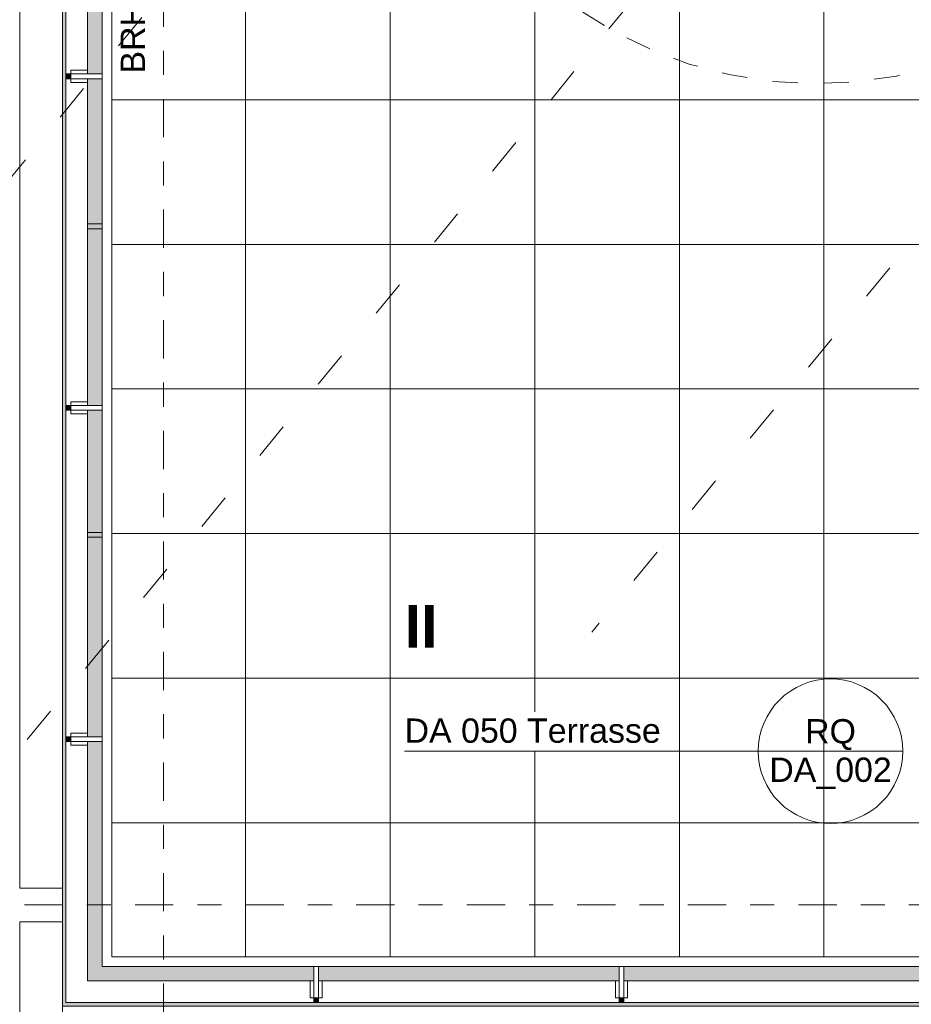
# Model space of a CAD drawing. Header units: metres. Extents: x -180 to 4, y -50 to 6.
# Tile 21 of 256: x -176.02 to -172.32, y -31.61 to -27.52. Entities that reach past the tile are written whole.
import ezdxf

# ---------------------------------------------------------------- set-up
doc = ezdxf.new("R2010")
doc.units = ezdxf.units.M
doc.header["$LTSCALE"] = 0.05
doc.header["$PDMODE"] = 1
doc.header["$PDSIZE"] = -2
for name, pattern in [('ISO-03 Gestrichelt mit Abstand', [7.62, 3.048, -4.572]), ('Linienart-34', [4.233, 2.116, -2.117]), ('Linienart-53', [5.291531, 3.175, -1.058062, 0.352704, -0.705764])]:
    doc.linetypes.add(name, pattern=pattern)
doc.layers.get('0').update_dxf_attribs({"lineweight": 25})
for name, color, linetype, lineweight, true_color in [('30 -33 Aussenwände- 7 Fassade_ Elemente', 7, 'Continuous', 9, 0x00aacc), ('30 -34 Innenwände- 4 Türen_Fenster', 7, 'Continuous', 15, 0x9955ff), ('30 -36 Dächer- 3 Dachbeläge', 7, 'Continuous', 15, 0x9999ff), ('30 -36 Dächer- 4 Dachbekleidungen', 7, 'Continuous', 9, 0xccccff), ('70 -72 Beschriftung- 1 Beschriftung allgemein', 7, 'Continuous', 9, 0xff6633), ('70 -72 Beschriftung- 7 Detailverweise', 7, 'Continuous', 9, 0x00dd00), ('70 -76 Bemaßung- 2 Allgemein', 7, 'Continuous', 5, 0x6666cc)]:
    doc.layers.add(name, color=color, linetype=linetype, lineweight=lineweight, true_color=true_color)
for name, color, linetype, lineweight in [('60- 61 allgemeine Ausstattung- 4 Terrassen', 7, 'Continuous', 9), ('70 -71 Achsen- 1 Gebäudeachsen', 7, 'Linienart-53', 18), ('70 -72 Beschriftung- 5 Höhenkoten', 7, 'Continuous', 15), ('Bemaßung', 7, 'Continuous', 5), ('Keine', 7, 'Continuous', 9)]:
    doc.layers.add(name, color=color, linetype=linetype, lineweight=lineweight)
doc.styles.add('Arial', font='arial.ttf')
doc.styles.add('Arial (bold)', font='arialbd.ttf')
doc.dimstyles.new('k+k 1_50', dxfattribs={"dimtxt": 0.100689, "dimasz": 0.05302, "dimexe": 0.05, "dimexo": 0.15, "dimgap": 0.01, "dimtad": 1, "dimdec": 3, "dimtxsty": 'Arial', "dimblk": 'VW_SLASH', "dimblk1": 'VW_SLASH', "dimblk2": 'VW_SLASH', "dimcen": 0, "dimdle": 0.05, "dimadec": 3, "dimazin": 0, "dimtfac": 0.75, "dimtdec": 3, "dimtix": 1, "dimtmove": 0, "dimatfit": 0, "dimldrblk": 'VW_SLASH-1', "dimfxl": 0.125, "dimfxlon": 1, "dimfrac": 2, "dimtolj": 1, "dimarcsym": 0})
doc.dimstyles.new('k+k_klein', dxfattribs={"dimtxt": 0.100689, "dimasz": 0.05302, "dimexe": 0.05, "dimexo": 0.15, "dimgap": 0.005, "dimtad": 1, "dimdec": 3, "dimtxsty": 'Arial', "dimblk": 'VW_SLASH-2', "dimblk1": 'VW_SLASH-2', "dimblk2": 'VW_SLASH-2', "dimcen": 0, "dimdle": 0.025, "dimadec": 3, "dimazin": 0, "dimtfac": 0.75, "dimtdec": 3, "dimtix": 1, "dimtmove": 0, "dimatfit": 0, "dimldrblk": 'VW_FILLEDARROW', "dimfxl": 0.1, "dimfxlon": 1, "dimfrac": 2, "dimtolj": 1, "dimarcsym": 0})

# ---------------------------------------------------------------- blocks, each defined once
blk = doc.blocks.new('Gruppe-7741')
at = {"color": 255}
blk.add_wipeout([(-175.736, -28.392), (-175.806, -28.392), (-175.806, -28.372), (-175.736, -28.372)], dxfattribs=at).dxf.layer = '30 -36 Dächer- 4 Dachbekleidungen'
at = {"layer": '30 -36 Dächer- 3 Dachbeläge', "linetype": 'Continuous', "lineweight": 0, "transparency": 33554687}
blk.add_hatch(color=254, dxfattribs=at).paths.add_polyline_path([(-175.826, -28.392), (-175.806, -28.392), (-175.806, -28.372), (-175.826, -28.372)])
at = {"layer": '30 -36 Dächer- 3 Dachbeläge', "color": 254, "linetype": 'Continuous', "lineweight": 9, "true_color": 0xccccff, "transparency": 33554687, "flags": 128}
blk.add_lwpolyline([(-175.826, -28.392), (-175.806, -28.392), (-175.806, -28.372), (-175.826, -28.372)], dxfattribs=at)
at = {"layer": '30 -36 Dächer- 4 Dachbekleidungen', "flags": 128}
for points in [[(-175.736, -28.357), (-175.806, -28.357), (-175.806, -28.372)], [(-175.736, -28.392), (-175.806, -28.392), (-175.806, -28.372), (-175.736, -28.372)], [(-175.736, -28.407), (-175.806, -28.407), (-175.806, -28.392)]]:
    blk.add_lwpolyline(points, dxfattribs=at)
at = {"color": 255}
blk.add_wipeout([(-175.736, -28.392), (-175.676, -28.392), (-175.676, -28.372), (-175.736, -28.372)], dxfattribs=at).dxf.layer = '30 -36 Dächer- 4 Dachbekleidungen'
at = {"layer": '30 -36 Dächer- 4 Dachbekleidungen', "flags": 128}
blk.add_lwpolyline([(-175.736, -28.392), (-175.676, -28.392), (-175.676, -28.372), (-175.736, -28.372)], dxfattribs=at)
blk = doc.blocks.new('Gruppe-7742')
at = {"color": 255}
blk.add_wipeout([(-175.736, -29.672), (-175.806, -29.672), (-175.806, -29.652), (-175.736, -29.652)], dxfattribs=at).dxf.layer = '30 -36 Dächer- 4 Dachbekleidungen'
at = {"layer": '30 -36 Dächer- 3 Dachbeläge', "linetype": 'Continuous', "lineweight": 0, "transparency": 33554687}
blk.add_hatch(color=254, dxfattribs=at).paths.add_polyline_path([(-175.826, -29.672), (-175.806, -29.672), (-175.806, -29.652), (-175.826, -29.652)])
at = {"layer": '30 -36 Dächer- 3 Dachbeläge', "color": 254, "linetype": 'Continuous', "lineweight": 9, "true_color": 0xccccff, "transparency": 33554687, "flags": 128}
blk.add_lwpolyline([(-175.826, -29.672), (-175.806, -29.672), (-175.806, -29.652), (-175.826, -29.652)], dxfattribs=at)
at = {"layer": '30 -36 Dächer- 4 Dachbekleidungen', "flags": 128}
for points in [[(-175.736, -29.637), (-175.806, -29.637), (-175.806, -29.652)], [(-175.736, -29.672), (-175.806, -29.672), (-175.806, -29.652), (-175.736, -29.652)], [(-175.736, -29.687), (-175.806, -29.687), (-175.806, -29.672)]]:
    blk.add_lwpolyline(points, dxfattribs=at)
at = {"color": 255}
blk.add_wipeout([(-175.736, -29.672), (-175.676, -29.672), (-175.676, -29.652), (-175.736, -29.652)], dxfattribs=at).dxf.layer = '30 -36 Dächer- 4 Dachbekleidungen'
at = {"layer": '30 -36 Dächer- 4 Dachbekleidungen', "flags": 128}
blk.add_lwpolyline([(-175.736, -29.672), (-175.676, -29.672), (-175.676, -29.652), (-175.736, -29.652)], dxfattribs=at)
blk = doc.blocks.new('Gruppe-7859')
at = {"layer": '70 -72 Beschriftung- 1 Beschriftung allgemein', "color": 7}
for name in ['Gruppe-7741', 'Gruppe-7742']:
    blk.add_blockref(name, (0, 0), dxfattribs=at)
at = {"color": 255, "linetype": 'Continuous', "lineweight": 9, "transparency": 33554687}
blk.add_wipeout([(-176.018, -31.267), (-175.841, -31.267), (-175.841, -39.377), (-176.018, -39.377)], dxfattribs=at).dxf.layer = '30 -33 Aussenwände- 7 Fassade_ Elemente'
at = {"layer": '30 -33 Aussenwände- 7 Fassade_ Elemente', "color": 7, "linetype": 'Continuous', "lineweight": 9, "transparency": 33554687, "flags": 128}
blk.add_lwpolyline([(-176.018, -31.267), (-175.841, -31.267), (-175.841, -39.377), (-176.018, -39.377)], close=True, dxfattribs=at)
blk = doc.blocks.new('Gruppe-8281')
at = {"layer": '30 -34 Innenwände- 4 Türen_Fenster', "color": 7, "linetype": 'ISO-03 Gestrichelt mit Abstand', "lineweight": 15, "transparency": 33554636}
blk.add_line((-173.581, -25.157), (-179.6443, -32.565), dxfattribs=at)
blk = doc.blocks.new('Gruppe-8325')
at = {"layer": '70 -72 Beschriftung- 7 Detailverweise'}
blk.add_line((0.935, 0), (0.335, 0), dxfattribs=at)
at = {"layer": '70 -72 Beschriftung- 7 Detailverweise', "flags": 128}
blk.add_lwpolyline([(0.935, 0), (0.9336, -0.0294), (0.9292, -0.0585), (0.9221, -0.0871), (0.9122, -0.1148), (0.8996, -0.1414), (0.8844, -0.1667), (0.8669, -0.1903), (0.8471, -0.2121), (0.8253, -0.2319), (0.8017, -0.2494), (0.7764, -0.2646), (0.7498, -0.2772), (0.7221, -0.2871), (0.6935, -0.2942), (0.6644, -0.2986), (0.635, -0.3), (0.6056, -0.2986), (0.5765, -0.2942), (0.5479, -0.2871), (0.5202, -0.2772), (0.4936, -0.2646), (0.4683, -0.2494), (0.4447, -0.2319), (0.4229, -0.2121), (0.4031, -0.1903), (0.3856, -0.1667), (0.3704, -0.1414), (0.3578, -0.1148), (0.3479, -0.0871), (0.3408, -0.0585), (0.3364, -0.0294), (0.335, 0), (0.3364, 0.0294), (0.3408, 0.0585), (0.3479, 0.0871), (0.3578, 0.1148), (0.3704, 0.1414), (0.3856, 0.1667), (0.4031, 0.1903), (0.4229, 0.2121), (0.4447, 0.2319), (0.4683, 0.2494), (0.4936, 0.2646), (0.5202, 0.2772), (0.5479, 0.2871), (0.5765, 0.2942), (0.6056, 0.2986), (0.635, 0.3), (0.6644, 0.2986), (0.6935, 0.2942), (0.7221, 0.2871), (0.7498, 0.2772), (0.7764, 0.2646), (0.8017, 0.2494), (0.8253, 0.2319), (0.8471, 0.2121), (0.8669, 0.1903), (0.8844, 0.1667), (0.8996, 0.1414), (0.9122, 0.1148), (0.9221, 0.0871), (0.9292, 0.0585), (0.9336, 0.0294)], close=True, dxfattribs=at)
at = {"layer": '70 -72 Beschriftung- 7 Detailverweise'}
blk.add_point((0.635, 0), dxfattribs=at)
at = {"layer": '70 -72 Beschriftung- 7 Detailverweise', "char_height": 0.10069, "line_spacing_factor": 0.96878, "style": 'Arial'}
for s, insert, attachment_point in [('RQ', (0.635, 0.0046), 8), ('DA_002', (0.635, -0.0267), 2)]:
    blk.add_mtext(s, dxfattribs=dict(at, insert=insert, attachment_point=attachment_point))
blk = doc.blocks.new('Referenzmarkierung-31')
at = {"layer": '70 -72 Beschriftung- 7 Detailverweise', "transparency": 33554687}
for q in [(-1.1324, 0), (0.635, 0)]:
    blk.add_line((0, 0), q, dxfattribs=at)
at = {"layer": '70 -72 Beschriftung- 7 Detailverweise', "color": 7, "transparency": 33554687}
blk.add_blockref('Gruppe-8325', (0, 0), dxfattribs=at)
blk = doc.blocks.new('Gruppe-8406')
at = {"layer": '70 -72 Beschriftung- 1 Beschriftung allgemein', "insert": (-175.599, -27.748), "char_height": 0.100689, "attachment_point": 1, "rotation": 90, "line_spacing_factor": 0.970891, "style": 'Arial'}
blk.add_mtext('BRH Geländer 1,10m', dxfattribs=at)
blk = doc.blocks.new('Gruppe-8435')
at = {"layer": '30 -34 Innenwände- 4 Türen_Fenster', "color": 7, "linetype": 'ISO-03 Gestrichelt mit Abstand', "lineweight": 15, "transparency": 33554636}
blk.add_line((-170.581, -23.907), (-176.6443, -31.315), dxfattribs=at)
blk = doc.blocks.new('VW_FILLEDARROW')
at = {"linetype": 'Continuous', "lineweight": 0, "transparency": 16777216}
blk.add_hatch(color=0, dxfattribs=at).paths.add_polyline_path([(-2.829, 0.758), (0, 0), (-2.829, -0.758)])
at = {"color": 0, "lineweight": 5, "transparency": 16777216, "flags": 128}
blk.add_lwpolyline([(-2.829, 0.758), (0, 0), (-2.829, -0.758)], close=True, dxfattribs=at)
blk = doc.blocks.new('*D9024')
at = {"layer": '70 -76 Bemaßung- 2 Allgemein', "color": 0, "linetype": 'Continuous', "lineweight": -2, "transparency": 33554559}
for p, q in [((-166.1903, -22.8848), (-166.3383, -22.8605)), ((-168.4736, -23.7476), (-168.3786, -23.6315))]:
    blk.add_line(p, q, dxfattribs=at)
for start, end in [(300.3079, 348.3798), (233.0206, 281.0925)]:
    blk.add_arc((-167.581, -22.657), 1.3093, start, end, dxfattribs=at)
at = {"layer": 'Defpoints', "color": 0, "transparency": 33554559}
for p in [(-167.581, -22.657), (-167.565, -23.9662), (-158.1338, -24.204), (-173.6443, -30.065)]:
    blk.add_point(p, dxfattribs=at)
at = {"layer": '70 -76 Bemaßung- 2 Allgemein', "color": 0, "lineweight": -2, "xscale": 0.05302001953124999, "yscale": 0.05302001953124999, "zscale": 0.05302001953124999}
for p, rotation in [((-166.2889, -22.8686), 79.5400057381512), ((-168.4103, -23.6702), 141.8604122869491)]:
    blk.add_blockref('VW_FILLEDARROW', p, dxfattribs=dict(at, rotation=rotation))
at = {"layer": '70 -76 Bemaßung- 2 Allgemein', "color": 0, "lineweight": 15, "transparency": 33554559, "insert": (-167.1159, -23.8878), "char_height": 0.160649, "attachment_point": 5, "rotation": 20.7002, "style": 'Arial'}
blk.add_mtext('\\A1;120%%d ', dxfattribs=at)
blk = doc.blocks.new('VW_SLASH-2')
at = {"color": 0, "linetype": 'ByBlock', "lineweight": -2, "transparency": 16777216}
blk.add_line((0.472, 0), (-1, 0), dxfattribs=at)
at = {"color": 0, "lineweight": 5, "transparency": 16777216, "flags": 128}
blk.add_lwpolyline([(0.5, 0.5), (-0.5, -0.5)], dxfattribs=at)
blk = doc.blocks.new('Gruppe-8523')
at = {"color": 255}
blk.add_wipeout([(-175.736, -30.4995), (-175.806, -30.4995), (-175.806, -30.5195), (-175.736, -30.5195)], dxfattribs=at).dxf.layer = '30 -36 Dächer- 4 Dachbekleidungen'
at = {"layer": '30 -36 Dächer- 3 Dachbeläge', "linetype": 'Continuous', "lineweight": 0, "transparency": 33554687}
blk.add_hatch(color=254, dxfattribs=at).paths.add_polyline_path([(-175.826, -30.4995), (-175.806, -30.4995), (-175.806, -30.5195), (-175.826, -30.5195)])
at = {"layer": '30 -36 Dächer- 3 Dachbeläge', "color": 254, "linetype": 'Continuous', "lineweight": 9, "true_color": 0xccccff, "transparency": 33554687, "flags": 128}
blk.add_lwpolyline([(-175.826, -30.4995), (-175.806, -30.4995), (-175.806, -30.5195), (-175.826, -30.5195)], dxfattribs=at)
at = {"layer": '30 -36 Dächer- 4 Dachbekleidungen', "flags": 128}
for points in [[(-175.736, -30.4845), (-175.806, -30.4845), (-175.806, -30.4995)], [(-175.736, -30.4995), (-175.806, -30.4995), (-175.806, -30.5195), (-175.736, -30.5195)], [(-175.736, -30.5345), (-175.806, -30.5345), (-175.806, -30.5195)]]:
    blk.add_lwpolyline(points, dxfattribs=at)
at = {"color": 255}
blk.add_wipeout([(-175.736, -30.4995), (-175.676, -30.4995), (-175.676, -30.5195), (-175.736, -30.5195)], dxfattribs=at).dxf.layer = '30 -36 Dächer- 4 Dachbekleidungen'
at = {"layer": '30 -36 Dächer- 4 Dachbekleidungen', "flags": 128}
blk.add_lwpolyline([(-175.736, -30.4995), (-175.676, -30.4995), (-175.676, -30.5195), (-175.736, -30.5195)], dxfattribs=at)
blk = doc.blocks.new('Gruppe-8524')
at = {"color": 255}
blk.add_wipeout([(-175.736, -29.1245), (-175.806, -29.1245), (-175.806, -29.1445), (-175.736, -29.1445)], dxfattribs=at).dxf.layer = '30 -36 Dächer- 4 Dachbekleidungen'
at = {"layer": '30 -36 Dächer- 3 Dachbeläge', "linetype": 'Continuous', "lineweight": 0, "transparency": 33554687}
blk.add_hatch(color=254, dxfattribs=at).paths.add_polyline_path([(-175.826, -29.1245), (-175.806, -29.1245), (-175.806, -29.1445), (-175.826, -29.1445)])
at = {"layer": '30 -36 Dächer- 3 Dachbeläge', "color": 254, "linetype": 'Continuous', "lineweight": 9, "true_color": 0xccccff, "transparency": 33554687, "flags": 128}
blk.add_lwpolyline([(-175.826, -29.1245), (-175.806, -29.1245), (-175.806, -29.1445), (-175.826, -29.1445)], dxfattribs=at)
at = {"layer": '30 -36 Dächer- 4 Dachbekleidungen', "flags": 128}
for points in [[(-175.736, -29.1095), (-175.806, -29.1095), (-175.806, -29.1245)], [(-175.736, -29.1245), (-175.806, -29.1245), (-175.806, -29.1445), (-175.736, -29.1445)], [(-175.736, -29.1595), (-175.806, -29.1595), (-175.806, -29.1445)]]:
    blk.add_lwpolyline(points, dxfattribs=at)
at = {"color": 255}
blk.add_wipeout([(-175.736, -29.1245), (-175.676, -29.1245), (-175.676, -29.1445), (-175.736, -29.1445)], dxfattribs=at).dxf.layer = '30 -36 Dächer- 4 Dachbekleidungen'
at = {"layer": '30 -36 Dächer- 4 Dachbekleidungen', "flags": 128}
blk.add_lwpolyline([(-175.736, -29.1245), (-175.676, -29.1245), (-175.676, -29.1445), (-175.736, -29.1445)], dxfattribs=at)
blk = doc.blocks.new('Gruppe-8525')
at = {"color": 255}
blk.add_wipeout([(-175.736, -27.7495), (-175.806, -27.7495), (-175.806, -27.7695), (-175.736, -27.7695)], dxfattribs=at).dxf.layer = '30 -36 Dächer- 4 Dachbekleidungen'
at = {"layer": '30 -36 Dächer- 3 Dachbeläge', "linetype": 'Continuous', "lineweight": 0, "transparency": 33554687}
blk.add_hatch(color=254, dxfattribs=at).paths.add_polyline_path([(-175.826, -27.7495), (-175.806, -27.7495), (-175.806, -27.7695), (-175.826, -27.7695)])
at = {"layer": '30 -36 Dächer- 3 Dachbeläge', "color": 254, "linetype": 'Continuous', "lineweight": 9, "true_color": 0xccccff, "transparency": 33554687, "flags": 128}
blk.add_lwpolyline([(-175.826, -27.7495), (-175.806, -27.7495), (-175.806, -27.7695), (-175.826, -27.7695)], dxfattribs=at)
at = {"layer": '30 -36 Dächer- 4 Dachbekleidungen', "flags": 128}
for points in [[(-175.736, -27.7345), (-175.806, -27.7345), (-175.806, -27.7495)], [(-175.736, -27.7495), (-175.806, -27.7495), (-175.806, -27.7695), (-175.736, -27.7695)], [(-175.736, -27.7845), (-175.806, -27.7845), (-175.806, -27.7695)]]:
    blk.add_lwpolyline(points, dxfattribs=at)
at = {"color": 255}
blk.add_wipeout([(-175.736, -27.7495), (-175.676, -27.7495), (-175.676, -27.7695), (-175.736, -27.7695)], dxfattribs=at).dxf.layer = '30 -36 Dächer- 4 Dachbekleidungen'
at = {"layer": '30 -36 Dächer- 4 Dachbekleidungen', "flags": 128}
blk.add_lwpolyline([(-175.736, -27.7495), (-175.676, -27.7495), (-175.676, -27.7695), (-175.736, -27.7695)], dxfattribs=at)
blk = doc.blocks.new('Gruppe-8656')
at = {"color": 255}
blk.add_wipeout([(-174.7777, -31.512), (-174.7777, -31.582), (-174.7977, -31.582), (-174.7977, -31.512)], dxfattribs=at).dxf.layer = '30 -36 Dächer- 4 Dachbekleidungen'
at = {"layer": '30 -36 Dächer- 3 Dachbeläge', "linetype": 'Continuous', "lineweight": 0, "transparency": 33554687}
blk.add_hatch(color=254, dxfattribs=at).paths.add_polyline_path([(-174.7777, -31.602), (-174.7777, -31.582), (-174.7977, -31.582), (-174.7977, -31.602)])
at = {"layer": '30 -36 Dächer- 3 Dachbeläge', "color": 254, "linetype": 'Continuous', "lineweight": 9, "true_color": 0xccccff, "transparency": 33554687, "flags": 128}
blk.add_lwpolyline([(-174.7777, -31.602), (-174.7777, -31.582), (-174.7977, -31.582), (-174.7977, -31.602)], dxfattribs=at)
at = {"layer": '30 -36 Dächer- 4 Dachbekleidungen', "flags": 128}
for points in [[(-174.8127, -31.512), (-174.8127, -31.582), (-174.7977, -31.582)], [(-174.7777, -31.512), (-174.7777, -31.582), (-174.7977, -31.582), (-174.7977, -31.512)], [(-174.7627, -31.512), (-174.7627, -31.582), (-174.7777, -31.582)]]:
    blk.add_lwpolyline(points, dxfattribs=at)
at = {"color": 255}
blk.add_wipeout([(-174.7777, -31.512), (-174.7777, -31.452), (-174.7977, -31.452), (-174.7977, -31.512)], dxfattribs=at).dxf.layer = '30 -36 Dächer- 4 Dachbekleidungen'
at = {"layer": '30 -36 Dächer- 4 Dachbekleidungen', "flags": 128}
blk.add_lwpolyline([(-174.7777, -31.512), (-174.7777, -31.452), (-174.7977, -31.452), (-174.7977, -31.512)], dxfattribs=at)
blk = doc.blocks.new('Gruppe-8657')
at = {"color": 255}
blk.add_wipeout([(-173.511, -31.512), (-173.511, -31.582), (-173.531, -31.582), (-173.531, -31.512)], dxfattribs=at).dxf.layer = '30 -36 Dächer- 4 Dachbekleidungen'
at = {"layer": '30 -36 Dächer- 3 Dachbeläge', "linetype": 'Continuous', "lineweight": 0, "transparency": 33554687}
blk.add_hatch(color=254, dxfattribs=at).paths.add_polyline_path([(-173.511, -31.602), (-173.511, -31.582), (-173.531, -31.582), (-173.531, -31.602)])
at = {"layer": '30 -36 Dächer- 3 Dachbeläge', "color": 254, "linetype": 'Continuous', "lineweight": 9, "true_color": 0xccccff, "transparency": 33554687, "flags": 128}
blk.add_lwpolyline([(-173.511, -31.602), (-173.511, -31.582), (-173.531, -31.582), (-173.531, -31.602)], dxfattribs=at)
at = {"layer": '30 -36 Dächer- 4 Dachbekleidungen', "flags": 128}
for points in [[(-173.546, -31.512), (-173.546, -31.582), (-173.531, -31.582)], [(-173.511, -31.512), (-173.511, -31.582), (-173.531, -31.582), (-173.531, -31.512)], [(-173.496, -31.512), (-173.496, -31.582), (-173.511, -31.582)]]:
    blk.add_lwpolyline(points, dxfattribs=at)
at = {"color": 255}
blk.add_wipeout([(-173.511, -31.512), (-173.511, -31.452), (-173.531, -31.452), (-173.531, -31.512)], dxfattribs=at).dxf.layer = '30 -36 Dächer- 4 Dachbekleidungen'
at = {"layer": '30 -36 Dächer- 4 Dachbekleidungen', "flags": 128}
blk.add_lwpolyline([(-173.511, -31.512), (-173.511, -31.452), (-173.531, -31.452), (-173.531, -31.512)], dxfattribs=at)
blk = doc.blocks.new('Gruppe-8870')
at = {"layer": '60- 61 allgemeine Ausstattung- 4 Terrassen', "linetype": 'Linienart-34', "lineweight": 9}
blk.add_arc((-172.7128, -26.065), 1.7254, 179.6015, 89.281, dxfattribs=at)
blk = doc.blocks.new('VW_SLASH')
at = {"color": 0, "linetype": 'ByBlock', "lineweight": -2, "transparency": 16777216}
blk.add_line((0.943, 0), (-1, 0), dxfattribs=at)
at = {"color": 0, "lineweight": 20, "transparency": 16777216, "flags": 128}
blk.add_lwpolyline([(0.5, 0.5), (-0.5, -0.5)], dxfattribs=at)
blk = doc.blocks.new('*D11042')
at = {"layer": '70 -76 Bemaßung- 2 Allgemein', "color": 0, "lineweight": -2}
for p, q in [((-178.143, -31.197), (-178.318, -31.197)), ((-178.268, -31.741), (-178.268, -31.2501)), ((-178.143, -31.794), (-178.318, -31.794))]:
    blk.add_line(p, q, dxfattribs=at)
at = {"layer": 'Defpoints', "color": 0}
for p in [(-178.268, -31.197), (-177.768, -31.197), (-175.371, -31.794)]:
    blk.add_point(p, dxfattribs=at)
at = {"layer": '70 -76 Bemaßung- 2 Allgemein', "color": 0, "lineweight": -2, "xscale": 0.05302001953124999, "yscale": 0.05302001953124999, "zscale": 0.05302001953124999}
for p, rotation in [((-178.268, -31.197), 90), ((-178.268, -31.794), 270)]:
    blk.add_blockref('VW_SLASH', p, dxfattribs=dict(at, rotation=rotation))
at = {"layer": '70 -76 Bemaßung- 2 Allgemein', "color": 0, "insert": (-178.3453, -31.4955), "char_height": 0.100689, "attachment_point": 5, "rotation": 90, "style": 'Arial'}
blk.add_mtext('\\A1;59\\S7^ ;', dxfattribs=at)
blk = doc.blocks.new('VW_SLASH-1')
at = {"color": 0, "linetype": 'ByBlock', "lineweight": -2, "transparency": 16777216}
blk.add_line((0.943, 0), (-1, 0), dxfattribs=at)
at = {"color": 0, "lineweight": 5, "transparency": 16777216, "flags": 128}
blk.add_lwpolyline([(0.5, 0.5), (-0.5, -0.5)], dxfattribs=at)
blk = doc.blocks.new('*D11345')
at = {"layer": '70 -76 Bemaßung- 2 Allgemein', "color": 0, "lineweight": -2}
for p, q in [((-177.643, -31.247), (-177.818, -31.247)), ((-177.768, -31.534), (-177.768, -31.3001)), ((-177.643, -31.587), (-177.818, -31.587))]:
    blk.add_line(p, q, dxfattribs=at)
at = {"layer": 'Defpoints', "color": 0}
for p in [(-177.768, -31.247), (-176.018, -31.247), (-175.811, -31.587)]:
    blk.add_point(p, dxfattribs=at)
at = {"layer": '70 -76 Bemaßung- 2 Allgemein', "color": 0, "lineweight": -2, "xscale": 0.05302001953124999, "yscale": 0.05302001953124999, "zscale": 0.05302001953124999}
for p, rotation in [((-177.768, -31.247), 90), ((-177.768, -31.587), 270)]:
    blk.add_blockref('VW_SLASH', p, dxfattribs=dict(at, rotation=rotation))
at = {"layer": '70 -76 Bemaßung- 2 Allgemein', "color": 0, "insert": (-177.859, -31.473), "char_height": 0.10069, "attachment_point": 5, "rotation": 90, "style": 'Arial'}
blk.add_mtext('\\A1;34', dxfattribs=at)
blk = doc.blocks.new('*D11346')
at = {"layer": '70 -76 Bemaßung- 2 Allgemein', "color": 0, "lineweight": -2}
for p, q in [((-177.643, -31.587), (-177.818, -31.587)), ((-177.768, -31.741), (-177.768, -31.6401)), ((-177.643, -31.794), (-177.818, -31.794))]:
    blk.add_line(p, q, dxfattribs=at)
at = {"layer": 'Defpoints', "color": 0}
for p in [(-177.768, -31.587), (-175.811, -31.587), (-175.371, -31.794)]:
    blk.add_point(p, dxfattribs=at)
at = {"layer": '70 -76 Bemaßung- 2 Allgemein', "color": 0, "lineweight": -2, "xscale": 0.05302001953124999, "yscale": 0.05302001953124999, "zscale": 0.05302001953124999}
for p, rotation in [((-177.768, -31.587), 90), ((-177.768, -31.794), 270)]:
    blk.add_blockref('VW_SLASH', p, dxfattribs=dict(at, rotation=rotation))
at = {"layer": '70 -76 Bemaßung- 2 Allgemein', "color": 0, "insert": (-177.859, -31.6905), "char_height": 0.100689, "attachment_point": 5, "rotation": 90, "style": 'Arial'}
blk.add_mtext('\\A1;20\\S7^ ;', dxfattribs=at)
blk = doc.blocks.new('_Achsen (3D)')
at = {"layer": '70 -71 Achsen- 1 Gebäudeachsen', "transparency": 33554687}
for p, q in [((-175.421, 3.8), (-175.421, -46.172)), ((-179.668, -31.197), (3.826, -31.197))]:
    blk.add_line(p, q, dxfattribs=at)
blk = doc.blocks.new('Gruppe-8436')
at = {"layer": '30 -34 Innenwände- 4 Türen_Fenster', "color": 7, "linetype": 'ISO-03 Gestrichelt mit Abstand', "lineweight": 15, "transparency": 33554636}
blk.add_line((-167.581, -22.657), (-173.6443, -30.065), dxfattribs=at)
at = {"layer": '70 -76 Bemaßung- 2 Allgemein', "color": 7, "linetype": 'Continuous', "lineweight": 15, "transparency": 33554559}
dim = blk.add_angular_dim_3p(base=(-167.565, -23.9662), center=(-167.581, -22.657), p1=(-173.6443, -30.065), p2=(-158.1338, -24.204), dimstyle='k+k_klein', override={"dimtxt": 0.160649, "dimgap": 0.006382, "dimpost": '<> ', "dimtxsty": 'Arial', "dimblk": 'VW_FILLEDARROW', "dimadec": 0, "dimtmove": 2}, dxfattribs=at)
dim.commit()
dim.dimension.update_dxf_attribs({"geometry": '*D9024', "text_midpoint": (-167.1159, -23.8878), "dimtype": 165})
blk = doc.blocks.new('Gruppe-8878')
at = {"layer": '30 -36 Dächer- 3 Dachbeläge', "linetype": 'Continuous', "lineweight": 0}
blk.add_hatch(color=254, dxfattribs=at).paths.add_polyline_path([(-175.84099996, -12.11704198), (-175.84099996, -31.61704198), (-163.52826764, -31.61704198), (-163.52826764, -31.45204198), (-175.67599996, -31.45204198), (-175.67599996, -12.11704198)])
at = {"layer": '60- 61 allgemeine Ausstattung- 4 Terrassen', "linetype": 'Continuous', "lineweight": 9, "transparency": 33554534}
h = blk.add_hatch(dxfattribs=at)
h.set_pattern_fill('Platte 60_60 SRF-1', style=0, pattern_type=2)
h.set_pattern_definition([(90, (-168.481, -14.65704), (-0.6, 7e-17), []), (0, (-168.481, -14.65704), (0, 0.6), [])])
h.paths.add_polyline_path([(-175.67599996, -12.29404198), (-160.12099996, -12.29404198), (-160.12099996, -31.45204198), (-175.67599996, -31.45204198)])
at = {"layer": '30 -36 Dächer- 3 Dachbeläge', "flags": 128}
blk.add_lwpolyline([(-175.84099996, -12.11704198), (-175.84099996, -31.61704198), (-163.52826764, -31.61704198), (-163.52826764, -31.45204198), (-175.67599996, -31.45204198), (-175.67599996, -12.11704198)], close=True, dxfattribs=at)
at = {"layer": '60- 61 allgemeine Ausstattung- 4 Terrassen', "color": 252, "linetype": 'Continuous', "lineweight": 9, "true_color": 0x888888, "flags": 128}
blk.add_lwpolyline([(-175.67599996, -12.29404198), (-160.12099996, -12.29404198), (-160.12099996, -31.45204198), (-175.67599996, -31.45204198)], close=True, dxfattribs=at)
at = {"color": 255}
for points, layer in [([(-176.01799996, -23.01704198), (-175.84099996, -23.01704198), (-175.84099996, -31.12704198), (-176.01799996, -31.12704198)], '30 -33 Aussenwände- 7 Fassade_ Elemente'), ([(-163.48826764, -31.41204198), (-175.63599996, -31.41204198), (-175.63599996, -12.11704198), (-175.67599996, -12.11704198), (-175.67599996, -31.45204198), (-163.48826764, -31.45204198)], '30 -36 Dächer- 4 Dachbekleidungen')]:
    blk.add_wipeout(points, dxfattribs=at).dxf.layer = layer
at = {"layer": '30 -33 Aussenwände- 7 Fassade_ Elemente', "flags": 128}
blk.add_lwpolyline([(-176.01799996, -23.01704198), (-175.84099996, -23.01704198), (-175.84099996, -31.12704198), (-176.01799996, -31.12704198)], close=True, dxfattribs=at)
at = {"layer": '30 -36 Dächer- 4 Dachbekleidungen', "flags": 128}
blk.add_lwpolyline([(-163.48826764, -31.41204198), (-175.63599996, -31.41204198), (-175.63599996, -12.11704198), (-175.67599996, -12.11704198), (-175.67599996, -31.45204198), (-163.48826764, -31.45204198)], close=True, dxfattribs=at)
at = {"color": 255}
blk.add_wipeout([(-175.82599996, -12.11704198), (-175.82599996, -31.60204198), (-163.58826764, -31.60204198), (-163.58826764, -31.51204198), (-175.73599996, -31.51204198), (-175.73599996, -12.11704198)], dxfattribs=at).dxf.layer = '30 -36 Dächer- 4 Dachbekleidungen'
at = {"layer": '30 -36 Dächer- 4 Dachbekleidungen', "flags": 128}
blk.add_lwpolyline([(-175.82599996, -12.11704198), (-175.82599996, -31.60204198), (-163.58826764, -31.60204198), (-163.58826764, -31.51204198), (-175.73599996, -31.51204198), (-175.73599996, -12.11704198)], close=True, dxfattribs=at)
at = {"layer": '70 -72 Beschriftung- 7 Detailverweise', "transparency": 33554687}
blk.add_line((-173.28859983, -30.55934235), (-172.65359983, -30.55934235), dxfattribs=at)
at = {"layer": '70 -72 Beschriftung- 7 Detailverweise'}
blk.add_line((-172.35359983, -30.55934235), (-172.95359983, -30.55934235), dxfattribs=at)
at = {"layer": '70 -72 Beschriftung- 7 Detailverweise', "flags": 128}
blk.add_lwpolyline([(-172.35359983, -30.55934235), (-172.35504442, -30.58874749), (-172.35936425, -30.61786945), (-172.36651773, -30.64642775), (-172.37643597, -30.67414738), (-172.38902346, -30.70076137), (-172.40415895, -30.72601342), (-172.4216967, -30.74966034), (-172.4414678, -30.77147438), (-172.46328185, -30.79124549), (-172.48692876, -30.80878323), (-172.51218081, -30.82391873), (-172.5387948, -30.83650621), (-172.56651443, -30.84642445), (-172.59507274, -30.85357793), (-172.62419469, -30.85789777), (-172.65359983, -30.85934235), (-172.68300498, -30.85789777), (-172.71212693, -30.85357793), (-172.74068524, -30.84642445), (-172.76840486, -30.83650621), (-172.79501886, -30.82391873), (-172.8202709, -30.80878323), (-172.84391782, -30.79124549), (-172.86573187, -30.77147438), (-172.88550297, -30.74966034), (-172.90304072, -30.72601342), (-172.91817621, -30.70076137), (-172.93076369, -30.67414738), (-172.94068194, -30.64642775), (-172.94783542, -30.61786945), (-172.95215525, -30.58874749), (-172.95359983, -30.55934235), (-172.95215525, -30.52993721), (-172.94783542, -30.50081525), (-172.94068194, -30.47225695), (-172.93076369, -30.44453732), (-172.91817621, -30.41792333), (-172.90304072, -30.39267128), (-172.88550297, -30.36902437), (-172.86573187, -30.34721032), (-172.84391782, -30.32743921), (-172.8202709, -30.30990147), (-172.79501886, -30.29476597), (-172.76840486, -30.28217849), (-172.74068524, -30.27226025), (-172.71212693, -30.26510677), (-172.68300498, -30.26078693), (-172.65359983, -30.25934235), (-172.62419469, -30.26078693), (-172.59507274, -30.26510677), (-172.56651443, -30.27226025), (-172.5387948, -30.28217849), (-172.51218081, -30.29476597), (-172.48692876, -30.30990147), (-172.46328185, -30.32743921), (-172.4414678, -30.34721032), (-172.4216967, -30.36902437), (-172.40415895, -30.39267128), (-172.38902346, -30.41792333), (-172.37643597, -30.44453732), (-172.36651773, -30.47225695), (-172.35936425, -30.50081525), (-172.35504442, -30.52993721)], close=True, dxfattribs=at)
at = {"layer": '70 -72 Beschriftung- 7 Detailverweise'}
blk.add_point((-172.65359983, -30.55934235), dxfattribs=at)
at = {"layer": '60- 61 allgemeine Ausstattung- 4 Terrassen', "color": 7, "transparency": 33554687}
for name in ['Gruppe-8436', 'Gruppe-8281']:
    blk.add_blockref(name, (0, 0), dxfattribs=at)
at = {"layer": '70 -72 Beschriftung- 1 Beschriftung allgemein', "color": 7}
blk.add_blockref('Gruppe-8406', (0, 0), dxfattribs=at)
at = {"layer": '70 -72 Beschriftung- 7 Detailverweise'}
blk.add_blockref('Referenzmarkierung-31', (-173.28859983, -30.55934235), dxfattribs=at)
at = {"layer": 'Bemaßung', "color": 7}
blk.add_blockref('Gruppe-8870', (0, 0), dxfattribs=at)
at = {"layer": '70 -72 Beschriftung- 1 Beschriftung allgemein', "insert": (-174.42099996, -29.9531035), "char_height": 0.17620515, "attachment_point": 1, "rotation": 0, "line_spacing_factor": 0.970891, "style": 'Arial (bold)'}
blk.add_mtext('II', dxfattribs=at)
at = {"layer": '70 -72 Beschriftung- 7 Detailverweise', "char_height": 0.100688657, "line_spacing_factor": 0.96878, "style": 'Arial'}
for s, insert, attachment_point in [('RQ', (-172.65359983, -30.55475624), 8), ('DA_002', (-172.65359983, -30.58600647), 2)]:
    blk.add_mtext(s, dxfattribs=dict(at, insert=insert, attachment_point=attachment_point))
at = {"layer": '70 -72 Beschriftung- 1 Beschriftung allgemein', "color": 7}
for name in ['Gruppe-8656', 'Gruppe-8657']:
    blk.add_blockref(name, (0, 0), dxfattribs=at)
at = {"color": 255, "linetype": 'Continuous'}
blk.add_wipeout([(-174.42099996, -30.55934235), (-173.35157618, -30.55934235), (-173.35157618, -30.39706457), (-174.42099996, -30.39706457)], dxfattribs=at).dxf.layer = '70 -72 Beschriftung- 5 Höhenkoten'
at = {"layer": '70 -72 Beschriftung- 7 Detailverweise', "transparency": 33554687}
blk.add_line((-173.28859983, -30.55934235), (-174.42099996, -30.55934235), dxfattribs=at)
at = {"layer": '60- 61 allgemeine Ausstattung- 4 Terrassen', "color": 7, "transparency": 33554687}
blk.add_blockref('Gruppe-8435', (0, 0), dxfattribs=at)
at = {"layer": '70 -72 Beschriftung- 5 Höhenkoten', "insert": (-174.42099996, -30.42372869), "char_height": 0.1006886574, "attachment_point": 1, "line_spacing_factor": 0.96878, "style": 'Arial'}
blk.add_mtext('DA 050 Terrasse', dxfattribs=at)
at = {"layer": '70 -72 Beschriftung- 1 Beschriftung allgemein', "color": 7}
for name in ['Gruppe-8525', 'Gruppe-8524', 'Gruppe-8523']:
    blk.add_blockref(name, (0, 0), dxfattribs=at)
blk = doc.blocks.new('_OG3_2D (2D)')
at = {"layer": '30 -33 Aussenwände- 7 Fassade_ Elemente', "flags": 128}
blk.add_lwpolyline([(-163.49099996, -31.58704198), (-175.81099996, -31.58704198), (-175.81099996, -12.08704198)], dxfattribs=at)
at = {"layer": '70 -72 Beschriftung- 1 Beschriftung allgemein', "color": 7}
blk.add_blockref('Gruppe-7859', (0, 0), dxfattribs=at)
blk.add_blockref('Gruppe-8878', (0, 0), dxfattribs=at)
blk = doc.blocks.new('Gruppe-9724')
at = {"layer": '70 -76 Bemaßung- 2 Allgemein'}
dim = blk.add_linear_dim(base=(-178.26799996, -31.19704198), p1=(-175.37099996, -31.79404198), p2=(-177.76799996, -31.19704198), angle=270, text='59\\S7^ ;', dimstyle='k+k 1_50', override={"dimtxt": 0.100689, "dimgap": 0.01, "dimdec": 8, "dimpost": '<>', "dimtxsty": 'Arial', "dimtmove": 2}, dxfattribs=at)
dim.commit()
dim.dimension.update_dxf_attribs({"geometry": '*D11042', "text_midpoint": (-178.34532711, -31.49554198)})
blk = doc.blocks.new('Gruppe-9728')
at = {"layer": '70 -76 Bemaßung- 2 Allgemein'}
for base, p1, p2, text, picture, middle in [((-177.76799996, -31.24704198), (-175.81099996, -31.58704198), (-176.01799996, -31.24704198), '34', '*D11345', (-177.85896246, -31.47304198)), ((-177.76799996, -31.58704198), (-175.37099996, -31.79404198), (-175.81099996, -31.58704198), '20\\S7^ ;', '*D11346', (-177.85896246, -31.69051633))]:
    dim = blk.add_linear_dim(base=base, p1=p1, p2=p2, angle=270, text=text, dimstyle='k+k 1_50', override={"dimtxt": 0.100689, "dimgap": 0.01, "dimdec": 8, "dimpost": '<>', "dimtxsty": 'Arial', "dimtmove": 2}, dxfattribs=at)
    dim.commit()
    dim.dimension.update_dxf_attribs({"geometry": picture, "text_midpoint": middle, "dimtype": 160})
blk = doc.blocks.new('_OG3_2D Bemaßung_ Beschriftung (2D)')
at = {"layer": '70 -76 Bemaßung- 2 Allgemein'}
for name in ['Gruppe-9728', 'Gruppe-9724']:
    blk.add_blockref(name, (0, 0), dxfattribs=at)

msp = doc.modelspace()

# ---------------------------------------------------------------- block references
at = {"layer": 'Keine', "color": 1}
msp.add_blockref('_OG3_2D (2D)', (0, 0), dxfattribs=at)

# ---------------------------------------------------------------- next in the draw order: block references
msp.add_blockref('_OG3_2D Bemaßung_ Beschriftung (2D)', (0, 0), dxfattribs=at)

# ---------------------------------------------------------------- next in the draw order: block references
msp.add_blockref('_Achsen (3D)', (0, 0), dxfattribs=at)

doc.saveas('drawing.dxf')
